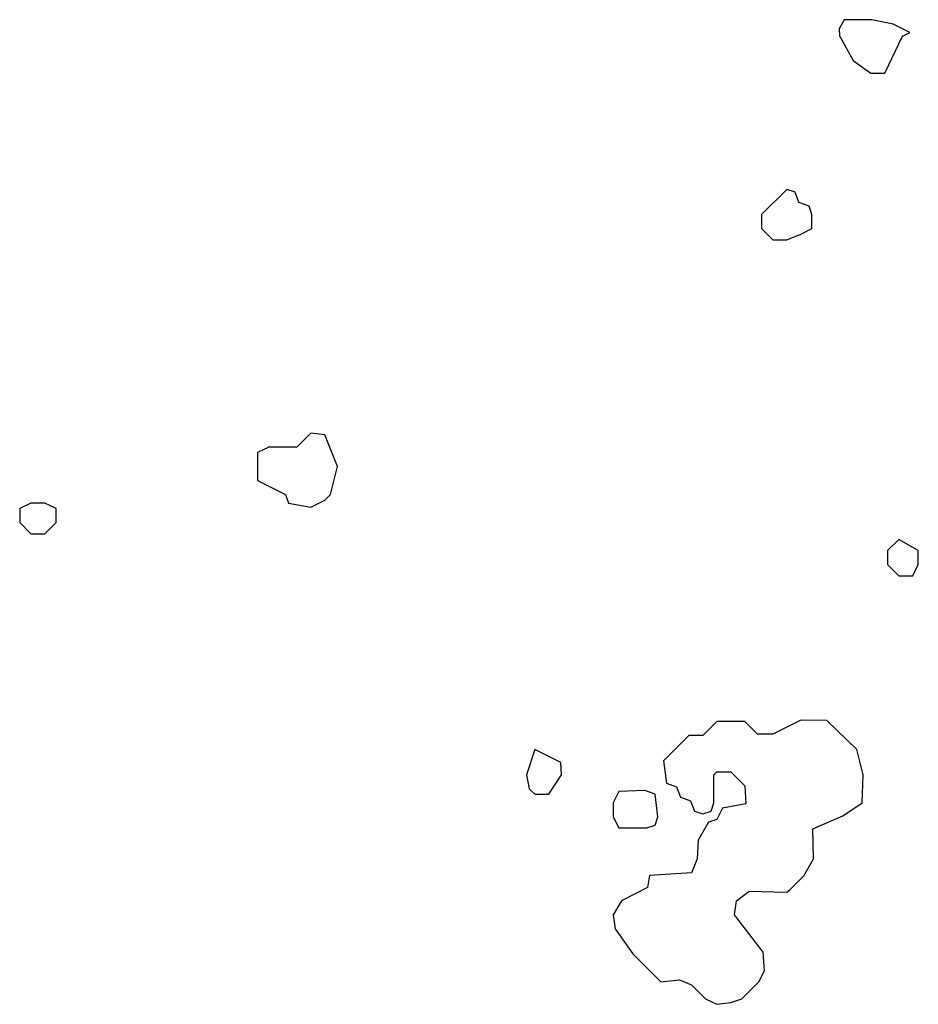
# Model space of a CAD drawing. Header units: inches. Extents: x 2701323 to 2964515, y 494916 to 722124.
# Tile 187 of 256: x 2803534 to 2804818, y 602362 to 603768. Entities that reach past the tile are written whole.
import ezdxf

# ---------------------------------------------------------------- set-up
doc = ezdxf.new("R2010")
doc.units = ezdxf.units.IN
doc.header["$MEASUREMENT"] = 0
doc.layers.add('C8600', color=7, linetype='Continuous')

msp = doc.modelspace()

# ---------------------------------------------------------------- linework, layer by layer
at = {"layer": 'C8600', "color": 2, "elevation": 2}
for points in [[(2804751.6, 603768.4), (2804712, 603768), (2804704.7, 603755.3), (2804705.4, 603745.4), (2804724.7, 603710), (2804750, 603692), (2804770, 603692), (2804795.3, 603744.7), (2804806, 603750), (2804782, 603762)], [(2804630, 603526), (2804594, 603490), (2804594, 603470), (2804610, 603454), (2804630, 603454), (2804650, 603462), (2804666, 603470), (2804666, 603490), (2804662, 603502), (2804647.3, 603507.3), (2804642, 603522)], [(2803950, 603178), (2803930, 603158), (2803890, 603158), (2803874, 603150), (2803874, 603110), (2803914, 603090), (2803918, 603078), (2803950, 603072), (2803970, 603082), (2803978, 603090), (2803988, 603130), (2803970, 603175.3)], [(2803570, 603078), (2803550, 603078), (2803534, 603070), (2803534, 603050), (2803550, 603034), (2803570, 603034), (2803586, 603050), (2803586, 603070)], [(2804790, 603026), (2804774, 603010), (2804774, 602990), (2804790, 602974), (2804810, 602974), (2804818, 602990), (2804818, 603010)], [(2804650, 602768), (2804610, 602748), (2804588, 602748), (2804570, 602766), (2804530, 602766), (2804510, 602746), (2804490, 602746), (2804454, 602710), (2804458, 602678), (2804472.7, 602672.7), (2804478, 602658), (2804492.7, 602652.7), (2804498, 602638), (2804510, 602634), (2804522, 602638), (2804526, 602650), (2804526, 602690), (2804530, 602694), (2804550, 602694), (2804570, 602674), (2804571.6, 602648.4), (2804538, 602642), (2804530, 602626), (2804518, 602622), (2804503.6, 602596.4), (2804502, 602570), (2804494, 602550), (2804434, 602546), (2804431.1, 602528.9), (2804394, 602510), (2804382, 602490), (2804384.7, 602470), (2804410, 602434), (2804450, 602394), (2804476.9, 602396.9), (2804494, 602390), (2804514, 602370), (2804530, 602362), (2804550, 602364.7), (2804566, 602370), (2804590, 602394), (2804598, 602410), (2804596.4, 602436.4), (2804555.3, 602490), (2804558, 602510), (2804576.4, 602523.6), (2804630, 602522), (2804634.6, 602525.4), (2804654.6, 602545.4), (2804668, 602570), (2804667.3, 602612.7), (2804710, 602631.3), (2804738, 602650), (2804739, 602690), (2804730, 602726), (2804687.3, 602767.3)], [(2804270, 602726), (2804258, 602690), (2804262, 602670), (2804270, 602662), (2804290, 602662), (2804308, 602690), (2804307.3, 602707.3)], [(2804427.3, 602667.3), (2804390, 602666), (2804382, 602650), (2804382, 602630), (2804390, 602614), (2804430, 602614), (2804442, 602618), (2804446, 602630), (2804442, 602662)]]:
    msp.add_lwpolyline(points, close=True, dxfattribs=at)

doc.saveas('drawing.dxf')
